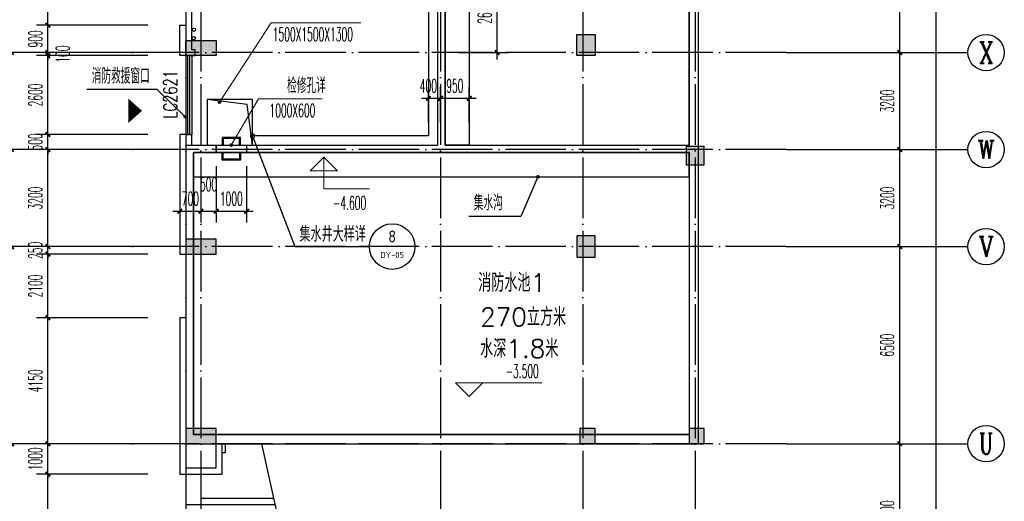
# Model space of a CAD drawing. Extents: x 1779708 to 7299578, y -1121471 to 88434.
# Tile 66 of 100: x 4191436 to 4223917, y -975743 to -959860. Entities that reach past the tile are written whole.
import ezdxf
from ezdxf.enums import TextEntityAlignment as Align

# ---------------------------------------------------------------- set-up
doc = ezdxf.new("R2010")
doc.units = 0
doc.header["$LTSCALE"] = 1000
doc.header["$MEASUREMENT"] = 0
doc.linetypes.add('DOTE', pattern=[2.42, 2, -0.2, 0.02, -0.2])
doc.layers.get('0').update_dxf_attribs({"linetype": 'CONTINUOUS'})
doc.layers.get('Defpoints').update_dxf_attribs({"linetype": 'CONTINUOUS'})
for name, color, linetype in [('AXIS', 3, 'CONTINUOUS'), ('AXIS_TEXT', 7, 'CONTINUOUS'), ('DIM_IDEN', 3, 'CONTINUOUS'), ('DIM_LEAD', 3, 'CONTINUOUS'), ('DIM_SYMB', 3, 'CONTINUOUS'), ('DIM_污水', 3, 'CONTINUOUS'), ('DOTE', 1, 'DOTE'), ('GGSignatureLayer', 7, 'CONTINUOUS'), ('PUB_DIM', 3, 'CONTINUOUS'), ('PUB_HATCH', 8, 'CONTINUOUS'), ('PUB_TEXT', 7, 'CONTINUOUS'), ('SPACE', 7, 'CONTINUOUS'), ('WALL', 255, 'CONTINUOUS'), ('WINDOW', 2, 'CONTINUOUS'), ('WINDOW_TEXT', 7, 'CONTINUOUS'), ('可见线', 6, 'CONTINUOUS'), ('墙柱', 2, 'CONTINUOUS')]:
    doc.layers.add(name, color=color, linetype=linetype)
doc.layers.add('DIM_ELEV', color=3, linetype='CONTINUOUS', lineweight=13)
doc.styles.add('_TCH_AXIS', font='COMPLEX', dxfattribs={"bigfont": 'GBCBIG'})
doc.styles.add('_TCH_DIM', font='SIMPLEX.shx', dxfattribs={"width": 0.7, "bigfont": 'GBCBIG.shx'})
doc.styles.add('_TCH_DIM_T3', font='SIMPLEX.shx', dxfattribs={"width": 0.494118, "bigfont": 'GBCBIG.shx'})
doc.styles.add('_TCH_LABEL', font='COMPLEX', dxfattribs={"bigfont": 'GBCBIG'})
doc.styles.add('_TCH_SPACE', font='SIMPLEX', dxfattribs={"height": 5, "bigfont": 'GBCBIG'})
doc.styles.add('_TCH_WINDOW', font='SIMPLEX', dxfattribs={"height": 3.5, "bigfont": 'GBCBIG'})
doc.styles.add('COMPLEX', font='COMPLEX')
doc.styles.get("Standard").update_dxf_attribs({"font": 'GBENOR', "bigfont": 'GBCBIG'})
doc.dimstyles.new('_TCH_ARCH&&150', dxfattribs={"dimtxt": 446.25, "dimasz": 150, "dimexe": 375, "dimexo": 450, "dimgap": 189.375, "dimtad": 1, "dimdec": 0, "dimzin": 0, "dimdsep": 46, "dimtxsty": '_TCH_DIM_T3', "dimblk": 'ARCHTICK', "dimcen": 0.09, "dimdle": 225, "dimclrt": 7, "dimazin": 2, "dimtfac": 1, "dimtdec": 0, "dimtix": 1, "dimtmove": 2, "dimatfit": 3, "dimfxl": 250, "dimtolj": 1, "dimtzin": 0, "dimarcsym": 0})

# ---------------------------------------------------------------- blocks, each defined once
blk = doc.blocks.new('_AXISO')
blk.add_circle((0, 0), 0.5)
at = {"layer": 'AXIS_TEXT', "style": 'COMPLEX', "width": 1.041667}
blk.add_attdef('A', text='', height=0.56, dxfattribs=at).set_placement((-0.25, -0.28), (0.25, -0.28), align=Align.FIT)
blk = doc.blocks.new('_ArchTick')
at = {"color": 0, "linetype": 'ByBlock', "const_width": 0.4}
blk.add_lwpolyline([(-0.5, -0.5), (0.5, 0.5)], dxfattribs=at)
blk = doc.blocks.new('*D4549')
at = {"layer": 'AXIS', "color": 0, "lineweight": -2, "transparency": 16777216}
for p, q in [((4189967, -1061068), (4189967, -922618)), ((4194467, -922843), (4189592, -922843)), ((4194467, -1060843), (4189592, -1060843))]:
    blk.add_line(p, q, dxfattribs=at)
at = {"layer": 'Defpoints', "color": 0, "transparency": 16777216}
for p in [(4189967, -922843), (4194917, -922843), (4194917, -1060843)]:
    blk.add_point(p, dxfattribs=at)
at = {"layer": 'AXIS', "color": 0, "lineweight": -2, "transparency": 16777216, "xscale": 150, "yscale": 150, "zscale": 150}
for p, rotation in [((4189967, -922843), 90), ((4189967, -1060843), 270)]:
    blk.add_blockref('_ArchTick', p, dxfattribs=dict(at, rotation=rotation))
at = {"layer": 'AXIS', "color": 7, "transparency": 16777216, "insert": (4189555, -991843), "char_height": 446.2, "attachment_point": 5, "rotation": 90, "style": '_TCH_DIM_T3'}
blk.add_mtext('\\A1;138000', dxfattribs=at)
blk = doc.blocks.new('*D4563')
at = {"layer": 'AXIS', "color": 0, "lineweight": -2, "transparency": 16777216}
for p, q in [((4191167, -978568), (4191167, -973618)), ((4194467, -973843), (4190792, -973843)), ((4194467, -978343), (4190792, -978343))]:
    blk.add_line(p, q, dxfattribs=at)
at = {"layer": 'Defpoints', "color": 0, "transparency": 16777216}
for p in [(4191167, -973843), (4194917, -973843), (4194917, -978343)]:
    blk.add_point(p, dxfattribs=at)
at = {"layer": 'AXIS', "color": 0, "lineweight": -2, "transparency": 16777216, "xscale": 150, "yscale": 150, "zscale": 150}
for p, rotation in [((4191167, -973843), 90), ((4191167, -978343), 270)]:
    blk.add_blockref('_ArchTick', p, dxfattribs=dict(at, rotation=rotation))
at = {"layer": 'AXIS', "color": 7, "transparency": 16777216, "insert": (4190755, -976093), "char_height": 446.2, "attachment_point": 5, "rotation": 90, "style": '_TCH_DIM_T3'}
blk.add_mtext('\\A1;4500', dxfattribs=at)
blk = doc.blocks.new('*D4564')
at = {"layer": 'AXIS', "color": 0, "lineweight": -2, "transparency": 16777216}
for p, q in [((4191167, -974068), (4191167, -967118)), ((4194467, -967343), (4190792, -967343)), ((4194467, -973843), (4190792, -973843))]:
    blk.add_line(p, q, dxfattribs=at)
at = {"layer": 'Defpoints', "color": 0, "transparency": 16777216}
for p in [(4191167, -967343), (4194917, -967343), (4194917, -973843)]:
    blk.add_point(p, dxfattribs=at)
at = {"layer": 'AXIS', "color": 0, "lineweight": -2, "transparency": 16777216, "xscale": 150, "yscale": 150, "zscale": 150}
for p, rotation in [((4191167, -967343), 90), ((4191167, -973843), 270)]:
    blk.add_blockref('_ArchTick', p, dxfattribs=dict(at, rotation=rotation))
at = {"layer": 'AXIS', "color": 7, "transparency": 16777216, "insert": (4190755, -970593), "char_height": 446.2, "attachment_point": 5, "rotation": 90, "style": '_TCH_DIM_T3'}
blk.add_mtext('\\A1;6500', dxfattribs=at)
blk = doc.blocks.new('*D4565')
at = {"layer": 'AXIS', "color": 0, "lineweight": -2, "transparency": 16777216}
for p, q in [((4191167, -967568), (4191167, -963918)), ((4194467, -964143), (4190792, -964143)), ((4194467, -967343), (4190792, -967343))]:
    blk.add_line(p, q, dxfattribs=at)
at = {"layer": 'Defpoints', "color": 0, "transparency": 16777216}
for p in [(4191167, -964143), (4194917, -964143), (4194917, -967343)]:
    blk.add_point(p, dxfattribs=at)
at = {"layer": 'AXIS', "color": 0, "lineweight": -2, "transparency": 16777216, "xscale": 150, "yscale": 150, "zscale": 150}
for p, rotation in [((4191167, -964143), 90), ((4191167, -967343), 270)]:
    blk.add_blockref('_ArchTick', p, dxfattribs=dict(at, rotation=rotation))
at = {"layer": 'AXIS', "color": 7, "transparency": 16777216, "insert": (4190755, -965743), "char_height": 446.2, "attachment_point": 5, "rotation": 90, "style": '_TCH_DIM_T3'}
blk.add_mtext('\\A1;3200', dxfattribs=at)
blk = doc.blocks.new('*D4566')
at = {"layer": 'AXIS', "color": 0, "lineweight": -2, "transparency": 16777216}
for p, q in [((4191167, -964368), (4191167, -960718)), ((4194467, -960943), (4190792, -960943)), ((4194467, -964143), (4190792, -964143))]:
    blk.add_line(p, q, dxfattribs=at)
at = {"layer": 'Defpoints', "color": 0, "transparency": 16777216}
for p in [(4191167, -960943), (4194917, -960943), (4194917, -964143)]:
    blk.add_point(p, dxfattribs=at)
at = {"layer": 'AXIS', "color": 0, "lineweight": -2, "transparency": 16777216, "xscale": 150, "yscale": 150, "zscale": 150}
for p, rotation in [((4191167, -960943), 90), ((4191167, -964143), 270)]:
    blk.add_blockref('_ArchTick', p, dxfattribs=dict(at, rotation=rotation))
at = {"layer": 'AXIS', "color": 7, "transparency": 16777216, "insert": (4190755, -962543), "char_height": 446.2, "attachment_point": 5, "rotation": 90, "style": '_TCH_DIM_T3'}
blk.add_mtext('\\A1;3200', dxfattribs=at)
blk = doc.blocks.new('*D4567')
at = {"layer": 'AXIS', "color": 0, "lineweight": -2, "transparency": 16777216}
for p, q in [((4194467, -954943), (4190792, -954943)), ((4191167, -961168), (4191167, -954718)), ((4194467, -960943), (4190792, -960943))]:
    blk.add_line(p, q, dxfattribs=at)
at = {"layer": 'Defpoints', "color": 0, "transparency": 16777216}
for p in [(4191167, -954943), (4194917, -954943), (4194917, -960943)]:
    blk.add_point(p, dxfattribs=at)
at = {"layer": 'AXIS', "color": 0, "lineweight": -2, "transparency": 16777216, "xscale": 150, "yscale": 150, "zscale": 150}
for p, rotation in [((4191167, -954943), 90), ((4191167, -960943), 270)]:
    blk.add_blockref('_ArchTick', p, dxfattribs=dict(at, rotation=rotation))
at = {"layer": 'AXIS', "color": 7, "transparency": 16777216, "insert": (4190755, -957943), "char_height": 446.2, "attachment_point": 5, "rotation": 90, "style": '_TCH_DIM_T3'}
blk.add_mtext('\\A1;6000', dxfattribs=at)
blk = doc.blocks.new('*D4573')
at = {"layer": 'AXIS', "color": 0, "lineweight": -2, "transparency": 16777216}
for p, q in [((4221667, -1061068), (4221667, -922618)), ((4217167, -922843), (4222042, -922843)), ((4217167, -1060843), (4222042, -1060843))]:
    blk.add_line(p, q, dxfattribs=at)
at = {"layer": 'Defpoints', "color": 0, "transparency": 16777216}
for p in [(4216717, -922843), (4221667, -922843), (4216717, -1060843)]:
    blk.add_point(p, dxfattribs=at)
at = {"layer": 'AXIS', "color": 0, "lineweight": -2, "transparency": 16777216, "xscale": 150, "yscale": 150, "zscale": 150}
for p, rotation in [((4221667, -922843), 90), ((4221667, -1060843), 270)]:
    blk.add_blockref('_ArchTick', p, dxfattribs=dict(at, rotation=rotation))
at = {"layer": 'AXIS', "color": 7, "transparency": 16777216, "insert": (4221255, -991843), "char_height": 446.2, "attachment_point": 5, "rotation": 90, "style": '_TCH_DIM_T3'}
blk.add_mtext('\\A1;138000', dxfattribs=at)
blk = doc.blocks.new('*D4587')
at = {"layer": 'AXIS', "color": 0, "lineweight": -2, "transparency": 16777216}
for p, q in [((4220467, -978568), (4220467, -973618)), ((4217167, -973843), (4220842, -973843)), ((4217167, -978343), (4220842, -978343))]:
    blk.add_line(p, q, dxfattribs=at)
at = {"layer": 'Defpoints', "color": 0, "transparency": 16777216}
for p in [(4216717, -973843), (4220467, -973843), (4216717, -978343)]:
    blk.add_point(p, dxfattribs=at)
at = {"layer": 'AXIS', "color": 0, "lineweight": -2, "transparency": 16777216, "xscale": 150, "yscale": 150, "zscale": 150}
for p, rotation in [((4220467, -973843), 90), ((4220467, -978343), 270)]:
    blk.add_blockref('_ArchTick', p, dxfattribs=dict(at, rotation=rotation))
at = {"layer": 'AXIS', "color": 7, "transparency": 16777216, "insert": (4220055, -976093), "char_height": 446.2, "attachment_point": 5, "rotation": 90, "style": '_TCH_DIM_T3'}
blk.add_mtext('\\A1;4500', dxfattribs=at)
blk = doc.blocks.new('*D4588')
at = {"layer": 'AXIS', "color": 0, "lineweight": -2, "transparency": 16777216}
for p, q in [((4220467, -974068), (4220467, -967118)), ((4217167, -967343), (4220842, -967343)), ((4217167, -973843), (4220842, -973843))]:
    blk.add_line(p, q, dxfattribs=at)
at = {"layer": 'Defpoints', "color": 0, "transparency": 16777216}
for p in [(4216717, -967343), (4220467, -967343), (4216717, -973843)]:
    blk.add_point(p, dxfattribs=at)
at = {"layer": 'AXIS', "color": 0, "lineweight": -2, "transparency": 16777216, "xscale": 150, "yscale": 150, "zscale": 150}
for p, rotation in [((4220467, -967343), 90), ((4220467, -973843), 270)]:
    blk.add_blockref('_ArchTick', p, dxfattribs=dict(at, rotation=rotation))
at = {"layer": 'AXIS', "color": 7, "transparency": 16777216, "insert": (4220055, -970593), "char_height": 446.2, "attachment_point": 5, "rotation": 90, "style": '_TCH_DIM_T3'}
blk.add_mtext('\\A1;6500', dxfattribs=at)
blk = doc.blocks.new('*D4589')
at = {"layer": 'AXIS', "color": 0, "lineweight": -2, "transparency": 16777216}
for p, q in [((4220467, -967568), (4220467, -963918)), ((4217167, -964143), (4220842, -964143)), ((4217167, -967343), (4220842, -967343))]:
    blk.add_line(p, q, dxfattribs=at)
at = {"layer": 'Defpoints', "color": 0, "transparency": 16777216}
for p in [(4216717, -964143), (4220467, -964143), (4216717, -967343)]:
    blk.add_point(p, dxfattribs=at)
at = {"layer": 'AXIS', "color": 0, "lineweight": -2, "transparency": 16777216, "xscale": 150, "yscale": 150, "zscale": 150}
for p, rotation in [((4220467, -964143), 90), ((4220467, -967343), 270)]:
    blk.add_blockref('_ArchTick', p, dxfattribs=dict(at, rotation=rotation))
at = {"layer": 'AXIS', "color": 7, "transparency": 16777216, "insert": (4220055, -965743), "char_height": 446.2, "attachment_point": 5, "rotation": 90, "style": '_TCH_DIM_T3'}
blk.add_mtext('\\A1;3200', dxfattribs=at)
blk = doc.blocks.new('*D4590')
at = {"layer": 'AXIS', "color": 0, "lineweight": -2, "transparency": 16777216}
for p, q in [((4220467, -964368), (4220467, -960718)), ((4217167, -960943), (4220842, -960943)), ((4217167, -964143), (4220842, -964143))]:
    blk.add_line(p, q, dxfattribs=at)
at = {"layer": 'Defpoints', "color": 0, "transparency": 16777216}
for p in [(4216717, -960943), (4220467, -960943), (4216717, -964143)]:
    blk.add_point(p, dxfattribs=at)
at = {"layer": 'AXIS', "color": 0, "lineweight": -2, "transparency": 16777216, "xscale": 150, "yscale": 150, "zscale": 150}
for p, rotation in [((4220467, -960943), 90), ((4220467, -964143), 270)]:
    blk.add_blockref('_ArchTick', p, dxfattribs=dict(at, rotation=rotation))
at = {"layer": 'AXIS', "color": 7, "transparency": 16777216, "insert": (4220055, -962543), "char_height": 446.2, "attachment_point": 5, "rotation": 90, "style": '_TCH_DIM_T3'}
blk.add_mtext('\\A1;3200', dxfattribs=at)
blk = doc.blocks.new('*D4591')
at = {"layer": 'AXIS', "color": 0, "lineweight": -2, "transparency": 16777216}
for p, q in [((4217167, -954943), (4220842, -954943)), ((4220467, -961168), (4220467, -954718)), ((4217167, -960943), (4220842, -960943))]:
    blk.add_line(p, q, dxfattribs=at)
at = {"layer": 'Defpoints', "color": 0, "transparency": 16777216}
for p in [(4216717, -954943), (4220467, -954943), (4216717, -960943)]:
    blk.add_point(p, dxfattribs=at)
at = {"layer": 'AXIS', "color": 0, "lineweight": -2, "transparency": 16777216, "xscale": 150, "yscale": 150, "zscale": 150}
for p, rotation in [((4220467, -954943), 90), ((4220467, -960943), 270)]:
    blk.add_blockref('_ArchTick', p, dxfattribs=dict(at, rotation=rotation))
at = {"layer": 'AXIS', "color": 7, "transparency": 16777216, "insert": (4220055, -957943), "char_height": 446.2, "attachment_point": 5, "rotation": 90, "style": '_TCH_DIM_T3'}
blk.add_mtext('\\A1;6000', dxfattribs=at)
blk = doc.blocks.new('$WINLIB2D$00000001')
at = {"color": 0}
for points in [[(-0.5, 0.5), (-0.5, -0.5)], [(-0.5, 0.5), (0.5, 0.5)], [(0.5, -0.5), (0.5, 0.5)], [(0.5, 0.167), (-0.5, 0.167)], [(0.5, -0.167), (-0.5, -0.167)], [(-0.5, -0.5), (0.5, -0.5)]]:
    blk.add_lwpolyline(points, dxfattribs=at)
blk = doc.blocks.new('*D5448')
at = {"layer": 'AXIS', "color": 0, "lineweight": -2, "transparency": 16777216}
for p, q in [((4192367, -978568), (4192367, -974618)), ((4195667, -974843), (4191992, -974843)), ((4195667, -978343), (4191992, -978343))]:
    blk.add_line(p, q, dxfattribs=at)
at = {"layer": 'Defpoints', "color": 0, "transparency": 16777216}
for p in [(4192367, -974843), (4196117, -974843), (4196117, -978343)]:
    blk.add_point(p, dxfattribs=at)
at = {"layer": 'AXIS', "color": 0, "lineweight": -2, "transparency": 16777216, "xscale": 150, "yscale": 150, "zscale": 150}
for p, rotation in [((4192367, -974843), 90), ((4192367, -978343), 270)]:
    blk.add_blockref('_ArchTick', p, dxfattribs=dict(at, rotation=rotation))
at = {"layer": 'AXIS', "color": 7, "transparency": 16777216, "insert": (4191955, -976593), "char_height": 446.2, "attachment_point": 5, "rotation": 90, "style": '_TCH_DIM_T3'}
blk.add_mtext('\\A1;3500', dxfattribs=at)
blk = doc.blocks.new('*D5449')
at = {"layer": 'AXIS', "color": 0, "lineweight": -2, "transparency": 16777216}
for p, q in [((4192367, -973843), (4192367, -973693)), ((4195667, -973843), (4191992, -973843)), ((4192367, -974843), (4192367, -973843)), ((4195667, -974843), (4191992, -974843)), ((4192367, -974843), (4192367, -974993))]:
    blk.add_line(p, q, dxfattribs=at)
at = {"layer": 'Defpoints', "color": 0, "transparency": 16777216}
for p in [(4192367, -973843), (4196117, -973843), (4196117, -974843)]:
    blk.add_point(p, dxfattribs=at)
at = {"layer": 'AXIS', "color": 0, "lineweight": -2, "transparency": 16777216, "xscale": 150, "yscale": 150, "zscale": 150}
for p, rotation in [((4192367, -973843), 270), ((4192367, -974843), 90)]:
    blk.add_blockref('_ArchTick', p, dxfattribs=dict(at, rotation=rotation))
at = {"layer": 'AXIS', "color": 7, "transparency": 16777216, "insert": (4191955, -974343), "char_height": 446.2, "attachment_point": 5, "rotation": 90, "style": '_TCH_DIM_T3'}
blk.add_mtext('\\A1;1000', dxfattribs=at)
blk = doc.blocks.new('*D5450')
at = {"layer": 'AXIS', "color": 0, "lineweight": -2, "transparency": 16777216}
for p, q in [((4192367, -974068), (4192367, -969468)), ((4195667, -969693), (4191992, -969693)), ((4195667, -973843), (4191992, -973843))]:
    blk.add_line(p, q, dxfattribs=at)
at = {"layer": 'Defpoints', "color": 0, "transparency": 16777216}
for p in [(4192367, -969693), (4196117, -969693), (4196117, -973843)]:
    blk.add_point(p, dxfattribs=at)
at = {"layer": 'AXIS', "color": 0, "lineweight": -2, "transparency": 16777216, "xscale": 150, "yscale": 150, "zscale": 150}
for p, rotation in [((4192367, -969693), 90), ((4192367, -973843), 270)]:
    blk.add_blockref('_ArchTick', p, dxfattribs=dict(at, rotation=rotation))
at = {"layer": 'AXIS', "color": 7, "transparency": 16777216, "insert": (4191955, -971768), "char_height": 446.2, "attachment_point": 5, "rotation": 90, "style": '_TCH_DIM_T3'}
blk.add_mtext('\\A1;4150', dxfattribs=at)
blk = doc.blocks.new('*D5451')
at = {"layer": 'AXIS', "color": 0, "lineweight": -2, "transparency": 16777216}
for p, q in [((4195667, -967593), (4191992, -967593)), ((4192367, -969918), (4192367, -967368)), ((4195667, -969693), (4191992, -969693))]:
    blk.add_line(p, q, dxfattribs=at)
at = {"layer": 'Defpoints', "color": 0, "transparency": 16777216}
for p in [(4192367, -967593), (4196117, -967593), (4196117, -969693)]:
    blk.add_point(p, dxfattribs=at)
at = {"layer": 'AXIS', "color": 0, "lineweight": -2, "transparency": 16777216, "xscale": 150, "yscale": 150, "zscale": 150}
for p, rotation in [((4192367, -967593), 90), ((4192367, -969693), 270)]:
    blk.add_blockref('_ArchTick', p, dxfattribs=dict(at, rotation=rotation))
at = {"layer": 'AXIS', "color": 7, "transparency": 16777216, "insert": (4191955, -968643), "char_height": 446.2, "attachment_point": 5, "rotation": 90, "style": '_TCH_DIM_T3'}
blk.add_mtext('\\A1;2100', dxfattribs=at)
blk = doc.blocks.new('*D5452')
at = {"layer": 'AXIS', "color": 0, "lineweight": -2, "transparency": 16777216}
for p, q in [((4192367, -967343), (4192367, -967193)), ((4195667, -967343), (4191992, -967343)), ((4195667, -967593), (4191992, -967593)), ((4192367, -967593), (4192367, -967343)), ((4192367, -967593), (4192367, -967743))]:
    blk.add_line(p, q, dxfattribs=at)
at = {"layer": 'Defpoints', "color": 0, "transparency": 16777216}
for p in [(4192367, -967343), (4196117, -967343), (4196117, -967593)]:
    blk.add_point(p, dxfattribs=at)
at = {"layer": 'AXIS', "color": 0, "lineweight": -2, "transparency": 16777216, "xscale": 150, "yscale": 150, "zscale": 150}
for p, rotation in [((4192367, -967343), 270), ((4192367, -967593), 90)]:
    blk.add_blockref('_ArchTick', p, dxfattribs=dict(at, rotation=rotation))
at = {"layer": 'AXIS', "color": 7, "transparency": 16777216, "insert": (4191955, -967468), "char_height": 446.2, "attachment_point": 5, "rotation": 90, "style": '_TCH_DIM_T3'}
blk.add_mtext('\\A1;250', dxfattribs=at)
blk = doc.blocks.new('*D5453')
at = {"layer": 'AXIS', "color": 0, "lineweight": -2, "transparency": 16777216}
for p, q in [((4192367, -967568), (4192367, -963918)), ((4195667, -964143), (4191992, -964143)), ((4195667, -967343), (4191992, -967343))]:
    blk.add_line(p, q, dxfattribs=at)
at = {"layer": 'Defpoints', "color": 0, "transparency": 16777216}
for p in [(4192367, -964143), (4196117, -964143), (4196117, -967343)]:
    blk.add_point(p, dxfattribs=at)
at = {"layer": 'AXIS', "color": 0, "lineweight": -2, "transparency": 16777216, "xscale": 150, "yscale": 150, "zscale": 150}
for p, rotation in [((4192367, -964143), 90), ((4192367, -967343), 270)]:
    blk.add_blockref('_ArchTick', p, dxfattribs=dict(at, rotation=rotation))
at = {"layer": 'AXIS', "color": 7, "transparency": 16777216, "insert": (4191955, -965743), "char_height": 446.2, "attachment_point": 5, "rotation": 90, "style": '_TCH_DIM_T3'}
blk.add_mtext('\\A1;3200', dxfattribs=at)
blk = doc.blocks.new('*D5454')
at = {"layer": 'AXIS', "color": 0, "lineweight": -2, "transparency": 16777216}
for p, q in [((4195667, -963643), (4191992, -963643)), ((4192367, -963643), (4192367, -963493)), ((4192367, -964143), (4192367, -963643)), ((4195667, -964143), (4191992, -964143)), ((4192367, -964143), (4192367, -964293))]:
    blk.add_line(p, q, dxfattribs=at)
at = {"layer": 'Defpoints', "color": 0, "transparency": 16777216}
for p in [(4192367, -963643), (4196117, -963643), (4196117, -964143)]:
    blk.add_point(p, dxfattribs=at)
at = {"layer": 'AXIS', "color": 0, "lineweight": -2, "transparency": 16777216, "xscale": 150, "yscale": 150, "zscale": 150}
for p, rotation in [((4192367, -963643), 270), ((4192367, -964143), 90)]:
    blk.add_blockref('_ArchTick', p, dxfattribs=dict(at, rotation=rotation))
at = {"layer": 'AXIS', "color": 7, "transparency": 16777216, "insert": (4191955, -963893), "char_height": 446.2, "attachment_point": 5, "rotation": 90, "style": '_TCH_DIM_T3'}
blk.add_mtext('\\A1;500', dxfattribs=at)
blk = doc.blocks.new('*D5455')
at = {"layer": 'AXIS', "color": 0, "lineweight": -2, "transparency": 16777216}
for p, q in [((4195667, -961043), (4191992, -961043)), ((4192367, -963868), (4192367, -960818)), ((4195667, -963643), (4191992, -963643))]:
    blk.add_line(p, q, dxfattribs=at)
at = {"layer": 'Defpoints', "color": 0, "transparency": 16777216}
for p in [(4192367, -961043), (4196117, -961043), (4196117, -963643)]:
    blk.add_point(p, dxfattribs=at)
at = {"layer": 'AXIS', "color": 0, "lineweight": -2, "transparency": 16777216, "xscale": 150, "yscale": 150, "zscale": 150}
for p, rotation in [((4192367, -961043), 90), ((4192367, -963643), 270)]:
    blk.add_blockref('_ArchTick', p, dxfattribs=dict(at, rotation=rotation))
at = {"layer": 'AXIS', "color": 7, "transparency": 16777216, "insert": (4191955, -962343), "char_height": 446.2, "attachment_point": 5, "rotation": 90, "style": '_TCH_DIM_T3'}
blk.add_mtext('\\A1;2600', dxfattribs=at)
blk = doc.blocks.new('*D5456')
at = {"layer": 'AXIS', "color": 0, "lineweight": -2, "transparency": 16777216}
for p, q in [((4195667, -960943), (4191992, -960943)), ((4195667, -961043), (4191992, -961043)), ((4192367, -960943), (4192367, -960793)), ((4192367, -961043), (4192367, -960943)), ((4192367, -961043), (4192367, -961193))]:
    blk.add_line(p, q, dxfattribs=at)
at = {"layer": 'Defpoints', "color": 0, "transparency": 16777216}
for p in [(4192367, -960943), (4196117, -960943), (4196117, -961043)]:
    blk.add_point(p, dxfattribs=at)
at = {"layer": 'AXIS', "color": 0, "lineweight": -2, "transparency": 16777216, "xscale": 150, "yscale": 150, "zscale": 150}
for p, rotation in [((4192367, -960943), 270), ((4192367, -961043), 90)]:
    blk.add_blockref('_ArchTick', p, dxfattribs=dict(at, rotation=rotation))
at = {"layer": 'AXIS', "color": 7, "transparency": 16777216, "insert": (4192855, -960993), "char_height": 446.2, "attachment_point": 5, "rotation": 90, "style": '_TCH_DIM_T3'}
blk.add_mtext('\\A1;100', dxfattribs=at)
blk = doc.blocks.new('*D5457')
at = {"layer": 'AXIS', "color": 0, "lineweight": -2, "transparency": 16777216}
for p, q in [((4195667, -960043), (4191992, -960043)), ((4192367, -960043), (4192367, -959893)), ((4192367, -960943), (4192367, -960043)), ((4195667, -960943), (4191992, -960943)), ((4192367, -960943), (4192367, -961093))]:
    blk.add_line(p, q, dxfattribs=at)
at = {"layer": 'Defpoints', "color": 0, "transparency": 16777216}
for p in [(4192367, -960043), (4196117, -960043), (4196117, -960943)]:
    blk.add_point(p, dxfattribs=at)
at = {"layer": 'AXIS', "color": 0, "lineweight": -2, "transparency": 16777216, "xscale": 150, "yscale": 150, "zscale": 150}
for p, rotation in [((4192367, -960043), 270), ((4192367, -960943), 90)]:
    blk.add_blockref('_ArchTick', p, dxfattribs=dict(at, rotation=rotation))
at = {"layer": 'AXIS', "color": 7, "transparency": 16777216, "insert": (4191955, -960493), "char_height": 446.2, "attachment_point": 5, "rotation": 90, "style": '_TCH_DIM_T3'}
blk.add_mtext('\\A1;900', dxfattribs=at)
blk = doc.blocks.new('*D5458')
at = {"layer": 'AXIS', "color": 0, "lineweight": -2, "transparency": 16777216}
for p, q in [((4192367, -960268), (4192367, -955218)), ((4195667, -955443), (4191992, -955443)), ((4195667, -960043), (4191992, -960043))]:
    blk.add_line(p, q, dxfattribs=at)
at = {"layer": 'Defpoints', "color": 0, "transparency": 16777216}
for p in [(4192367, -955443), (4196117, -955443), (4196117, -960043)]:
    blk.add_point(p, dxfattribs=at)
at = {"layer": 'AXIS', "color": 0, "lineweight": -2, "transparency": 16777216, "xscale": 150, "yscale": 150, "zscale": 150}
for p, rotation in [((4192367, -955443), 90), ((4192367, -960043), 270)]:
    blk.add_blockref('_ArchTick', p, dxfattribs=dict(at, rotation=rotation))
at = {"layer": 'AXIS', "color": 7, "transparency": 16777216, "insert": (4191955, -957743), "char_height": 446.2, "attachment_point": 5, "rotation": 90, "style": '_TCH_DIM_T3'}
blk.add_mtext('\\A1;4600', dxfattribs=at)

msp = doc.modelspace()

# ---------------------------------------------------------------- hatches: boundary and pattern name
at = {"layer": '墙柱'}
h = msp.add_hatch(color=256, dxfattribs=at)
h.paths.add_polyline_path([(4196917.1, -1041543.3), (4197517.1, -1041543.3), (4197517.1, -1040943.3), (4196917.1, -1040943.3)])
h.paths.add_polyline_path([(4197417.1, -1028493.3), (4197917.1, -1028493.3), (4197917.1, -1028993.3), (4197417.1, -1028993.3)])
h.paths.add_polyline_path([(4196917.1, -1023143.3), (4197917.1, -1023143.3), (4197917.1, -1022643.3), (4196917.1, -1022643.3)])
h.paths.add_polyline_path([(4213517.1, -1009843.3), (4214017.1, -1009843.3), (4214017.1, -1010343.3), (4213517.1, -1010343.3)])
h.paths.add_polyline_path([(4209817.1, -1015993.3), (4210417.1, -1015993.3), (4210417.1, -1016693.3), (4209817.1, -1016693.3)])
h.paths.add_polyline_path([(4213417.1, -1048043.3), (4214017.1, -1048043.3), (4214017.1, -1047443.3), (4213417.1, -1047443.3)])
h.paths.add_polyline_path([(4209817.1, -1029093.3), (4210417.1, -1029093.3), (4210417.1, -1028393.3), (4209817.1, -1028393.3)])
h.paths.add_polyline_path([(4209917.1, -1009843.3), (4210417.1, -1009843.3), (4210417.1, -1010343.3), (4209917.1, -1010343.3)])
h.paths.add_polyline_path([(4196917.1, -1016093.3), (4197917.1, -1016093.3), (4197917.1, -1016593.3), (4196917.1, -1016593.3)])
h.paths.add_polyline_path([(4205217.1, -1048043.3), (4205817.1, -1048043.3), (4205817.1, -1047543.3), (4205217.1, -1047543.3)])
h.paths.add_polyline_path([(4209817.1, -1023343.3), (4210417.1, -1023343.3), (4210417.1, -1022643.3), (4209817.1, -1022643.3)])
h.paths.add_polyline_path([(4213417.1, -1034843.3), (4214017.1, -1034843.3), (4214017.1, -1034243.3), (4213417.1, -1034243.3)])
h.paths.add_polyline_path([(4205017.1, -1034843.3), (4205617.1, -1034843.3), (4205617.1, -1034243.3), (4205017.1, -1034243.3)])
h.paths.add_polyline_path([(4196917.1, -1034843.3), (4197917.1, -1034843.3), (4197917.1, -1034343.3), (4196917.1, -1034343.3)])
h.paths.add_polyline_path([(4213317.1, -1041543.3), (4214017.1, -1041543.3), (4214017.1, -1040943.3), (4213317.1, -1040943.3)])
h.paths.add_polyline_path([(4205217.1, -1041543.3), (4205817.1, -1041543.3), (4205817.1, -1040943.3), (4205217.1, -1040943.3)])
h.paths.add_polyline_path([(4213417.1, -1019043.3), (4214017.1, -1019043.3), (4214017.1, -1019643.3), (4213417.1, -1019643.3)])
h.paths.add_polyline_path([(4196917.1, -1009843.3), (4197917.1, -1009843.3), (4197917.1, -1010343.3), (4196917.1, -1010343.3)])
h.paths.add_polyline_path([(4196917.1, -1048343.3), (4197617.1, -1048343.3), (4197617.1, -1047843.3), (4196917.1, -1047843.3)])
h.paths.add_polyline_path([(4196917.1, -1051543.3), (4197617.1, -1051543.3), (4197617.1, -1051043.3), (4196917.1, -1051043.3)])
h.paths.add_polyline_path([(4204967.1, -1051643.3), (4205667.1, -1051643.3), (4205667.1, -1051043.3), (4204967.1, -1051043.3)])
h.paths.add_polyline_path([(4213417.1, -1051643.3), (4214017.1, -1051643.3), (4214017.1, -1051043.3), (4213417.1, -1051043.3)])
h.paths.add_polyline_path([(4213417.1, -1060843.3), (4214017.1, -1060843.3), (4214017.1, -1060343.3), (4213417.1, -1060343.3)])
h.paths.add_polyline_path([(4204967.1, -1060843.3), (4205667.1, -1060843.3), (4205667.1, -1060343.3), (4204967.1, -1060343.3)])
h.paths.add_polyline_path([(4196917.1, -1060843.3), (4197417.1, -1060843.3), (4197417.1, -1060343.3), (4196917.1, -1060343.3)])
h.paths.add_polyline_path([(4196917.1, -942143.3), (4197517.1, -942143.3), (4197517.1, -942743.3), (4196917.1, -942743.3)])
h.paths.add_polyline_path([(4197417.1, -955193.3), (4197917.1, -955193.3), (4197917.1, -954693.3), (4197417.1, -954693.3)])
h.paths.add_polyline_path([(4196917.1, -960543.3), (4197917.1, -960543.3), (4197917.1, -961043.3), (4196917.1, -961043.3)])
h.paths.add_polyline_path([(4213517.1, -973843.3), (4214017.1, -973843.3), (4214017.1, -973343.3), (4213517.1, -973343.3)])
h.paths.add_polyline_path([(4209817.1, -967693.3), (4210417.1, -967693.3), (4210417.1, -966993.3), (4209817.1, -966993.3)])
h.paths.add_polyline_path([(4213417.1, -935643.3), (4214017.1, -935643.3), (4214017.1, -936243.3), (4213417.1, -936243.3)])
h.paths.add_polyline_path([(4209817.1, -954593.3), (4210417.1, -954593.3), (4210417.1, -955293.3), (4209817.1, -955293.3)])
h.paths.add_polyline_path([(4209917.1, -973843.3), (4210417.1, -973843.3), (4210417.1, -973343.3), (4209917.1, -973343.3)])
h.paths.add_polyline_path([(4196917.1, -967593.3), (4197917.1, -967593.3), (4197917.1, -967093.3), (4196917.1, -967093.3)])
h.paths.add_polyline_path([(4205217.1, -935643.3), (4205817.1, -935643.3), (4205817.1, -936143.3), (4205217.1, -936143.3)])
h.paths.add_polyline_path([(4209817.1, -960343.3), (4210417.1, -960343.3), (4210417.1, -961043.3), (4209817.1, -961043.3)])
h.paths.add_polyline_path([(4213417.1, -948843.3), (4214017.1, -948843.3), (4214017.1, -949443.3), (4213417.1, -949443.3)])
h.paths.add_polyline_path([(4205017.1, -948843.3), (4205617.1, -948843.3), (4205617.1, -949443.3), (4205017.1, -949443.3)])
h.paths.add_polyline_path([(4196917.1, -948843.3), (4197917.1, -948843.3), (4197917.1, -949343.3), (4196917.1, -949343.3)])
h.paths.add_polyline_path([(4213317.1, -942143.3), (4214017.1, -942143.3), (4214017.1, -942743.3), (4213317.1, -942743.3)])
h.paths.add_polyline_path([(4205217.1, -942143.3), (4205817.1, -942143.3), (4205817.1, -942743.3), (4205217.1, -942743.3)])
h.paths.add_polyline_path([(4213417.1, -964643.3), (4214017.1, -964643.3), (4214017.1, -964043.3), (4213417.1, -964043.3)])
h.paths.add_polyline_path([(4196917.1, -973843.3), (4197917.1, -973843.3), (4197917.1, -973343.3), (4196917.1, -973343.3)])
h.paths.add_polyline_path([(4196917.1, -935343.3), (4197617.1, -935343.3), (4197617.1, -935843.3), (4196917.1, -935843.3)])
h.paths.add_polyline_path([(4196917.1, -932143.3), (4197617.1, -932143.3), (4197617.1, -932643.3), (4196917.1, -932643.3)])
h.paths.add_polyline_path([(4204967.1, -932043.3), (4205667.1, -932043.3), (4205667.1, -932643.3), (4204967.1, -932643.3)])
h.paths.add_polyline_path([(4213417.1, -932043.3), (4214017.1, -932043.3), (4214017.1, -932643.3), (4213417.1, -932643.3)])
h.paths.add_polyline_path([(4213417.1, -922843.3), (4214017.1, -922843.3), (4214017.1, -923343.3), (4213417.1, -923343.3)])
h.paths.add_polyline_path([(4204967.1, -922843.3), (4205667.1, -922843.3), (4205667.1, -923343.3), (4204967.1, -923343.3)])
h.paths.add_polyline_path([(4196917.1, -922843.3), (4197417.1, -922843.3), (4197417.1, -923343.3), (4196917.1, -923343.3)])

# ---------------------------------------------------------------- linework, layer by layer
at = {"layer": 'AXIS'}
for p, q in [((4194917.1, -960943.3), (4188917.1, -960943.3)), ((4216717.1, -960943.3), (4222717.1, -960943.3)), ((4194917.1, -964143.3), (4188917.1, -964143.3)), ((4216717.1, -964143.3), (4222717.1, -964143.3)), ((4194917.1, -967343.3), (4188917.1, -967343.3)), ((4216717.1, -967343.3), (4222717.1, -967343.3)), ((4194917.1, -973843.3), (4188917.1, -973843.3)), ((4216717.1, -973843.3), (4222717.1, -973843.3))]:
    msp.add_line(p, q, dxfattribs=at)
at = {"layer": 'DIM_ELEV'}
for p, q in [((4198027.7, -962575.5), (4199733.8, -959960.3)), ((4199733.8, -959960.3), (4202692, -959960.3)), ((4198417.1, -963993.3), (4199314.9, -962473.1)), ((4199314.9, -962473.1), (4201409.7, -962473.1)), ((4201465.1, -964392.3), (4201015.1, -964842.3)), ((4201465.1, -964392.3), (4201915.1, -964842.3)), ((4201465.1, -964392.3), (4201465.1, -965442.3)), ((4201015.1, -964842.3), (4201915.1, -964842.3)), ((4201465.1, -965442.3), (4202972.2, -965442.3)), ((4206263.9, -972283.2), (4205813.9, -971833.2)), ((4205813.9, -971833.2), (4208663.9, -971833.2)), ((4206263.9, -972283.2), (4206713.9, -971833.2))]:
    msp.add_line(p, q, dxfattribs=at)
at = {"layer": 'DIM_ELEV', "const_width": 60}
for points in [[(4198011.3, -962600.7, 1), (4198044.1, -962550.4, 1)], [(4198401.8, -964019.1, 1), (4198432.4, -963967.5, 1)]]:
    msp.add_lwpolyline(points, format="xyb", close=True, dxfattribs=at)
at = {"layer": 'DIM_IDEN'}
for p, q in [((4199141.7, -963757.9), (4200508, -967343.3)), ((4200508, -967343.3), (4202974.1, -967343.3)), ((4204474.1, -967343.3), (4202974.1, -967343.3))]:
    msp.add_line(p, q, dxfattribs=at)
msp.add_lwpolyline([(4199186.2, -963693.3, 1), (4199048, -963693.3, 1)], format="xyb", close=True, dxfattribs=at)
msp.add_circle((4203724.1, -967343.3), 750, dxfattribs=at)
at = {"layer": 'DIM_LEAD'}
for p, q in [((4195975.8, -962158.3), (4193655.1, -962158.3)), ((4196896.1, -963058), (4195975.8, -962158.3)), ((4208533.5, -965043.3), (4207963.5, -966348.4)), ((4207963.5, -966348.4), (4206257.5, -966348.4))]:
    msp.add_line(p, q, dxfattribs=at)
at = {"layer": 'DIM_LEAD', "const_width": 60}
for points in [[(4196917.6, -963078.9, 1), (4196874.7, -963037, 1)], [(4208545.5, -965015.8, 1), (4208521.5, -965070.8, 1)]]:
    msp.add_lwpolyline(points, format="xyb", close=True, dxfattribs=at)
at = {"layer": 'DIM_SYMB'}
msp.add_lwpolyline([(4199417.1, -973843.3), (4203360.9, -991678.5), (4203693.3, -991722.5), (4203102.1, -991967), (4203433.8, -992008.1), (4207377.7, -1009843.3)], dxfattribs=at)
at = {"layer": 'DIM_污水', "color": 1}
for centre in [(4197184.2, -960191), (4197178.1, -960470.8)]:
    msp.add_circle(centre, 55, dxfattribs=at)
at = {"layer": 'DOTE'}
for p, q in [((4196917.1, -920843.3), (4196917.1, -1062843.3)), ((4197417.1, -920843.3), (4197417.1, -1062843.3)), ((4205317.1, -920843.3), (4205317.1, -1062843.3)), ((4210017.1, -920843.3), (4210017.1, -1062843.3)), ((4213717.1, -920843.3), (4213717.1, -1062843.3)), ((4216717.1, -960943.3), (4194917.1, -960943.3)), ((4216717.1, -964143.3), (4194917.1, -964143.3)), ((4216717.1, -967343.3), (4194917.1, -967343.3)), ((4216717.1, -973843.3), (4194917.1, -973843.3))]:
    msp.add_line(p, q, dxfattribs=at)
at = {"layer": 'GGSignatureLayer'}
msp.add_lwpolyline([(4195471.6, -962865.5, 0, 800, 0), (4195021.8, -962865.5, 800, 800, 0)], format="xyseb", dxfattribs=at)
at = {"layer": 'PUB_HATCH'}
msp.add_lwpolyline([(4198917.1, -963993.3), (4198917.1, -964243.3), (4197917.1, -964243.3), (4197917.1, -963993.3)], close=True, dxfattribs=at)
at = {"layer": 'WALL'}
for p, q in [((4213517.1, -942743.3), (4213517.1, -963993.3)), ((4213817.1, -942643.3), (4213817.1, -964143.3)), ((4196917.1, -958493.3), (4196917.1, -960943.3)), ((4197117.1, -960843.3), (4197117.1, -958493.3)), ((4205217.1, -958293.3), (4205217.1, -963993.3)), ((4205467.1, -958293.3), (4205467.1, -963993.3)), ((4196917.1, -960943.3), (4196917.1, -961043.3)), ((4196917.1, -961043.3), (4197117.1, -961043.3)), ((4197117.1, -960843.3), (4197217.1, -960843.3)), ((4197117.1, -961043.3), (4197217.1, -961043.3)), ((4197217.1, -960843.3), (4197217.1, -961043.3)), ((4197117.1, -963643.3), (4196917.1, -963643.3)), ((4196917.1, -963643.3), (4196917.1, -963993.3)), ((4197117.1, -963993.3), (4197117.1, -963643.3)), ((4196917.1, -963993.3), (4197917.1, -963993.3)), ((4196917.1, -963993.3), (4196917.1, -973843.3)), ((4197917.1, -963993.3), (4197917.1, -964243.3)), ((4198917.1, -963993.3), (4205217.1, -963993.3)), ((4198917.1, -963993.3), (4198917.1, -964243.3)), ((4205467.1, -963993.3), (4213517.1, -963993.3)), ((4197167.1, -964243.3), (4197917.1, -964243.3)), ((4197167.1, -964243.3), (4197167.1, -973543.3)), ((4198917.1, -964243.3), (4205317.1, -964243.3)), ((4205317.1, -964243.3), (4213517.1, -964243.3)), ((4213517.1, -964243.3), (4213517.1, -973543.3)), ((4213817.1, -964143.3), (4213817.1, -973843.3)), ((4197167.1, -973543.3), (4213517.1, -973543.3)), ((4196917.1, -973843.3), (4213817.1, -973843.3))]:
    msp.add_line(p, q, dxfattribs=at)
msp.add_lwpolyline([(4196717.1, -960043.3), (4196917.1, -960043.3), (4196917.1, -961043.3), (4196717.1, -961043.3)], close=True, dxfattribs=at)
for points in [[(4196917.1, -963643.3), (4196717.1, -963643.3), (4196717.1, -967593.3), (4196917.1, -967593.3)], [(4196917.1, -963943.3), (4196917.1, -974643.3), (4197917.1, -974643.3), (4197917.1, -973843.3)], [(4196917.1, -969693.3), (4196717.1, -969693.3), (4196717.1, -974843.3), (4198117.1, -974843.3), (4198117.1, -973843.3)], [(4198217.1, -973843.3), (4198217.1, -974143.3), (4198117.1, -974143.3)]]:
    msp.add_lwpolyline(points, dxfattribs=at)
at = {"layer": 'WALL', "elevation": 0}
for points in [[(4198717.1, -963993.3), (4198717.1, -963743.3), (4198117.1, -963743.3), (4198117.1, -963993.3)], [(4198687.1, -963993.3), (4198687.1, -963773.3), (4198147.1, -963773.3), (4198147.1, -963993.3)], [(4198717.1, -964242.8), (4198717.1, -964492.8), (4198117.1, -964492.8), (4198117.1, -964242.8)], [(4198687.1, -964242.8), (4198687.1, -964462.8), (4198147.1, -964462.8), (4198147.1, -964242.8)]]:
    msp.add_lwpolyline(points, dxfattribs=at)
at = {"layer": '可见线'}
for points in [[(4205467.1, -963993.3), (4213517.1, -963993.3), (4213517.1, -942743.3), (4207867.1, -942743.3), (4207867.1, -951893.3), (4205467.1, -951893.3)], [(4205467.1, -951893.3), (4206267.1, -951893.3), (4206267.1, -963993.3), (4205467.1, -963993.3)], [(4199117.1, -963993.3), (4199117.1, -962493.3), (4197617.1, -962493.3), (4197617.1, -963993.3)], [(4197167.1, -964243.3), (4197167.1, -965043.3), (4213517.1, -965043.3), (4213517.1, -964243.3)], [(4197167.1, -964243.3), (4213517.1, -964243.3), (4213517.1, -973543.3), (4197167.1, -973543.3)]]:
    msp.add_lwpolyline(points, close=True, dxfattribs=at)
for points in [[(4204917.1, -951843.3), (4204917.1, -963693.3), (4199117.1, -963693.3)], [(4199117.1, -963993.3), (4198938.3, -962657.7), (4197617.1, -962493.3)], [(4196917.1, -974843.3), (4196917.1, -975843.3), (4199859.4, -975843.3)], [(4197417.1, -974843.3), (4197417.1, -975643.3), (4199815.1, -975643.3)]]:
    msp.add_lwpolyline(points, dxfattribs=at)
at = {"layer": '墙柱'}
for points in [[(4209817.1, -960343.3), (4210417.1, -960343.3), (4210417.1, -961043.3), (4209817.1, -961043.3)], [(4196917.1, -960543.3), (4197917.1, -960543.3), (4197917.1, -961043.3), (4196917.1, -961043.3)], [(4213417.1, -964643.3), (4214017.1, -964643.3), (4214017.1, -964043.3), (4213417.1, -964043.3)], [(4196917.1, -967593.3), (4197917.1, -967593.3), (4197917.1, -967093.3), (4196917.1, -967093.3)], [(4209817.1, -967693.3), (4210417.1, -967693.3), (4210417.1, -966993.3), (4209817.1, -966993.3)], [(4196917.1, -973843.3), (4197917.1, -973843.3), (4197917.1, -973343.3), (4196917.1, -973343.3)], [(4209917.1, -973843.3), (4210417.1, -973843.3), (4210417.1, -973343.3), (4209917.1, -973343.3)], [(4213517.1, -973843.3), (4214017.1, -973843.3), (4214017.1, -973343.3), (4213517.1, -973343.3)]]:
    msp.add_lwpolyline(points, close=True, dxfattribs=at)

# ---------------------------------------------------------------- block references
at = {"layer": 'AXIS'}
ref = msp.add_blockref('_AXISO', (4223317.1, -960943.3), dxfattribs=dict(at, xscale=1200, yscale=1200, zscale=1200))
ref.add_attrib('A', 'X', dxfattribs={"layer": 'AXIS_TEXT', "height": 698.9, "style": '_TCH_AXIS', "width": 0.777778}).set_placement((4223084.1, -961292.8), (4223550.1, -961292.8), align=Align.FIT)
ref = msp.add_blockref('_AXISO', (4223317.1, -964143.3), dxfattribs=dict(at, xscale=1200, yscale=1200, zscale=1200))
ref.add_attrib('A', 'W', dxfattribs={"layer": 'AXIS_TEXT', "height": 608.3, "style": '_TCH_AXIS', "width": 0.909091}).set_placement((4223027.4, -964447.5), (4223606.8, -964447.5), align=Align.FIT)
ref = msp.add_blockref('_AXISO', (4223317.1, -967343.3), dxfattribs=dict(at, xscale=1200, yscale=1200, zscale=1200))
ref.add_attrib('A', 'V', dxfattribs={"layer": 'AXIS_TEXT', "height": 668.2, "style": '_TCH_AXIS', "width": 0.888889}).set_placement((4223062.6, -967677.4), (4223571.6, -967677.4), align=Align.FIT)
ref = msp.add_blockref('_AXISO', (4223317.1, -973843.3), dxfattribs=dict(at, xscale=1200, yscale=1200, zscale=1200))
ref.add_attrib('A', 'U', dxfattribs={"layer": 'AXIS_TEXT', "height": 698.9, "style": '_TCH_AXIS', "width": 0.7}).set_placement((4223084.1, -974192.8), (4223550.1, -974192.8), align=Align.FIT)
at = {"layer": 'WINDOW'}
ref = msp.add_blockref('$WINLIB2D$00000001', (4197017.1, -962343.3), dxfattribs=dict(at, xscale=2600, yscale=200, zscale=2600, rotation=270))
ref.add_attrib('A', 'LC2621', (4196627.7, -963115.8), dxfattribs={"layer": 'WINDOW_TEXT', "height": 446.25, "rotation": 90, "style": '_TCH_WINDOW', "width": 0.705882})

# ---------------------------------------------------------------- texts
at = {"layer": 'PUB_TEXT', "color": 7, "style": '_TCH_DIM'}
for s, height, width, p in [('1500X1500X1300', 446.25, 0.494118, (4199783.5, -960564.1)), ('消防救援窗口', 506.38, 0.7, (4193812.6, -961967.3)), ('检修孔详', 506.38, 0.7, (4200255.2, -962282.1)), ('1000X600', 446.25, 0.494118, (4199677.2, -963076.9)), ('集水沟', 506.38, 0.7, (4206415, -966151.8)), ('-4.600', 446.25, 0.494118, (4201772.2, -966124.8)), ('-3.500', 446.25, 0.494118, (4207463.9, -971675.7))]:
    msp.add_text(s, height=height, dxfattribs=dict(at, width=width)).set_placement(p)
at = {"layer": 'PUB_TEXT', "color": 7, "style": '_TCH_LABEL'}
msp.add_text('集水井大样详', height=506.38, dxfattribs=at).set_placement((4200666.3, -967185.8))
at = {"layer": 'PUB_TEXT', "color": 7}
for s, height, width, p, p2 in [('8', 392.6, 0.979292, (4203597.4, -967204.6), (4203850.7, -967204.6)), ('DY-05', 201.87, 1.021526, (4203332.7, -967720.3), (4204115.5, -967720.3))]:
    msp.add_text(s, height=height, dxfattribs=dict(at, width=width)).set_placement(p, p2, align=Align.FIT)
at = {"layer": 'SPACE', "style": '_TCH_SPACE'}
for s, p in [('消防水池1', (4206560.1, -968831.5)), ('270立方米', (4206624.4, -969961.9)), ('水深1.8米', (4206624.4, -971007.2))]:
    msp.add_text(s, height=600, dxfattribs=at).set_placement(p)

# ---------------------------------------------------------------- dimensions: what is measured, and where the dimension line sits
at = {"layer": 'AXIS'}
for p1, p2, distance, picture, middle in [((4194917.1, -1060843.3), (4194917.1, -922843.3), 4950, '*D4549', (4189554.6, -991843.3)), ((4216717.1, -1060843.3), (4216717.1, -922843.3), -4950, '*D4573', (4221254.6, -991843.3)), ((4194917.1, -960943.3), (4194917.1, -954943.3), 3750, '*D4567', (4190754.6, -957943.3)), ((4216717.1, -960943.3), (4216717.1, -954943.3), -3750, '*D4591', (4220054.6, -957943.3)), ((4196117.1, -960043.3), (4196117.1, -955443.3), 3750, '*D5458', (4191954.6, -957743.3)), ((4196117.1, -960943.3), (4196117.1, -960043.3), 3750, '*D5457', (4191954.6, -960493.3)), ((4194917.1, -964143.3), (4194917.1, -960943.3), 3750, '*D4566', (4190754.6, -962543.3)), ((4216717.1, -964143.3), (4216717.1, -960943.3), -3750, '*D4590', (4220054.6, -962543.3)), ((4196117.1, -963643.3), (4196117.1, -961043.3), 3750, '*D5455', (4191954.6, -962343.3)), ((4196117.1, -964143.3), (4196117.1, -963643.3), 3750, '*D5454', (4191954.6, -963893.3)), ((4194917.1, -967343.3), (4194917.1, -964143.3), 3750, '*D4565', (4190754.6, -965743.3)), ((4196117.1, -967343.3), (4196117.1, -964143.3), 3750, '*D5453', (4191954.6, -965743.3)), ((4216717.1, -967343.3), (4216717.1, -964143.3), -3750, '*D4589', (4220054.6, -965743.3)), ((4196117.1, -967593.3), (4196117.1, -967343.3), 3750, '*D5452', (4191954.6, -967468.3)), ((4194917.1, -973843.3), (4194917.1, -967343.3), 3750, '*D4564', (4190754.6, -970593.3)), ((4216717.1, -973843.3), (4216717.1, -967343.3), -3750, '*D4588', (4220054.6, -970593.3)), ((4196117.1, -969693.3), (4196117.1, -967593.3), 3750, '*D5451', (4191954.6, -968643.3)), ((4196117.1, -973843.3), (4196117.1, -969693.3), 3750, '*D5450', (4191954.6, -971768.3)), ((4194917.1, -978343.3), (4194917.1, -973843.3), 3750, '*D4563', (4190754.6, -976093.3)), ((4196117.1, -974843.3), (4196117.1, -973843.3), 3750, '*D5449', (4191954.6, -974343.3)), ((4216717.1, -978343.3), (4216717.1, -973843.3), -3750, '*D4587', (4220054.6, -976093.3)), ((4196117.1, -978343.3), (4196117.1, -974843.3), 3750, '*D5448', (4191954.6, -976593.3))]:
    dim = msp.add_aligned_dim(p1=p1, p2=p2, distance=distance, dimstyle='_TCH_ARCH&&150', dxfattribs=at)
    dim.commit()
    dim.dimension.update_dxf_attribs({"geometry": picture, "text_midpoint": middle})
dim = msp.add_linear_dim(base=(4192367.1, -960943.3), p1=(4196117.1, -961043.3), p2=(4196117.1, -960943.3), angle=90, dimstyle='_TCH_ARCH&&150', dxfattribs=at)
dim.commit()
dim.dimension.update_dxf_attribs({"geometry": '*D5456', "text_midpoint": (4192854.6, -960993.3), "dimtype": 161})
at = {"layer": 'PUB_DIM'}
for p1, p2, distance in [((4205467.1, -960943.3), (4205467.1, -958293.3), -1717.7), ((4205317.1, -963693.3), (4206267.1, -963693.3), 1240.9), ((4196717.1, -964243.3), (4197417.1, -964243.3), -1934.3), ((4197917.1, -964243.3), (4198917.1, -964243.3), -1934.3)]:
    msp.add_aligned_dim(p1=p1, p2=p2, distance=distance, dimstyle='_TCH_ARCH&&150', dxfattribs=at).render()
for base, p1, p2, location in [((4205317.1, -962452.4), (4204917.1, -963693.3), (4205317.1, -963693.3), (4204917.1, -962039.9)), ((4197917.1, -966177.6), (4197417.1, -964243.3), (4197917.1, -964243.3), (4197667.1, -965292))]:
    msp.add_linear_dim(base=base, p1=p1, p2=p2, angle=0, location=location, dimstyle='_TCH_ARCH&&150', dxfattribs=at).render()

doc.saveas('drawing.dxf')
